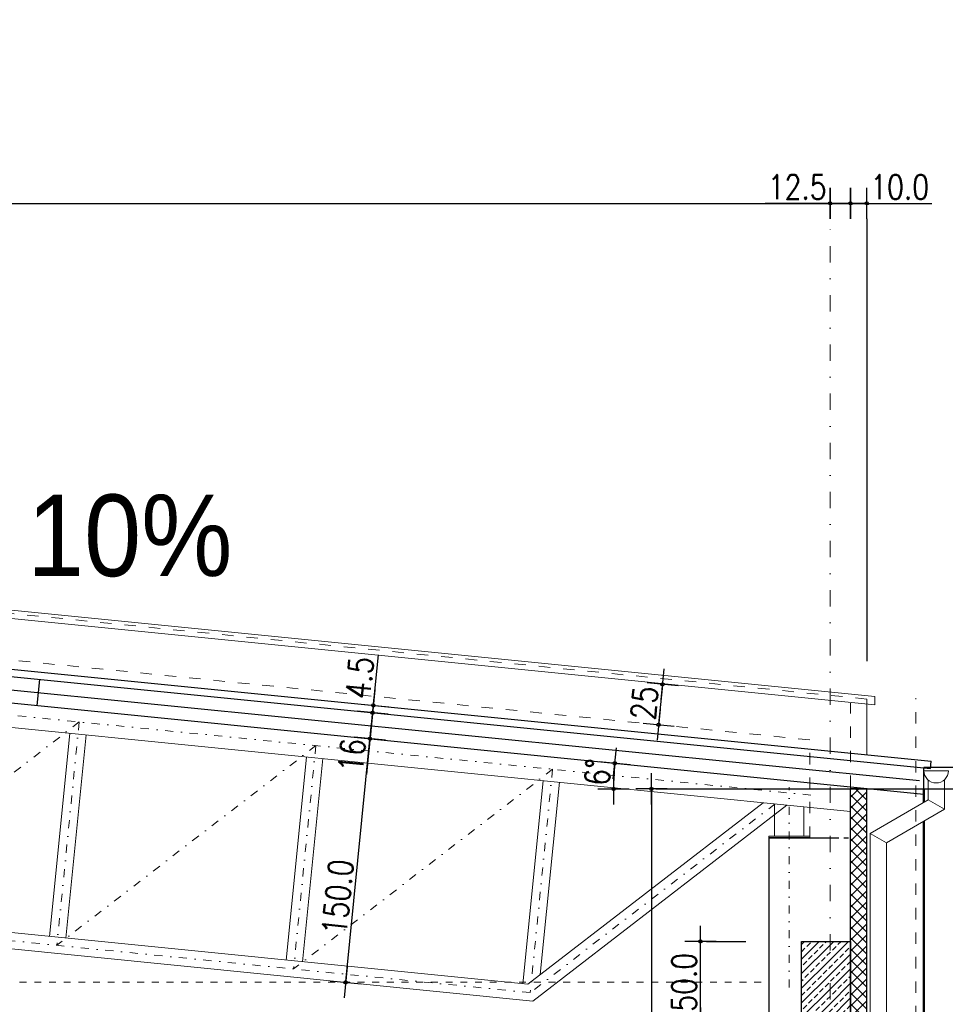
# Model space of a CAD drawing. Header units: millimetres. Extents: x 22865 to 60762, y -18816 to 15611.
# Tile 140 of 256: x 25747 to 26315, y 8562 to 9165. Entities that reach past the tile are written whole.
import ezdxf

# ---------------------------------------------------------------- set-up
doc = ezdxf.new("R2010")
doc.units = ezdxf.units.MM
for name, pattern in [('1_12', [3, 1, -1, 0, -1]), ('1_OTDI', [0]), ('DASHED', [15, 7, -8])]:
    doc.linetypes.add(name, pattern=pattern)
doc.layers.add('CIENKA', color=1, linetype='Continuous', lineweight=13)
doc.layers.add('projekt', color=6, linetype='Continuous', lineweight=9)
for name, color, linetype in [('KONCEPCJA-NAWIERZCHNIE', 252, 'Continuous'), ('ocieplenie-welna', 240, 'Continuous'), ('plyty warstwowe PIR', 200, 'Continuous'), ('RDZENIE', 3, 'Continuous'), ('WYMIARY', 6, 'Continuous')]:
    doc.layers.add(name, color=color, linetype=linetype)
doc.layers.add('OSIE SCIAN', color=151, linetype='Continuous', lineweight=18, plot=False)
doc.layers.add('sciany ppozarowe', color=10, linetype='Continuous', lineweight=18, plot=False)
doc.styles.add('1-100', font='simplex.shx', dxfattribs={"width": 0.8, "height": 15})
doc.styles.add('mod_1_500', font='arial.ttf', dxfattribs={"width": 0.9, "height": 1})
doc.linetypes.add('BATTING', pattern='A,0.0001,-0.1,[134,ltypeshp.shx,S=0.1,R=0,X=-0.1,Y=0],-0.2,[134,ltypeshp.shx,S=0.1,R=180,X=0.1,Y=0],-0.1', length=0.4001)
doc.dimstyles.new('1-100', dxfattribs={"dimscale": 0.5, "dimtxt": 100, "dimasz": 1, "dimexe": 0.18, "dimexo": 0.0625, "dimgap": 5, "dimtad": 1, "dimdec": 1, "dimzin": 0, "dimdsep": 46, "dimtxsty": '1-100', "dimblk1": 'K', "dimblk2": 'K', "dimsah": 1, "dimcen": 0.09, "dimse1": 1, "dimse2": 1, "dimadec": 0, "dimazin": 0, "dimtfac": 1, "dimtdec": 1, "dimtofl": 0, "dimtmove": 0, "dimatfit": 3, "dimldrblk": 'K', "dimfxl": 0, "dimtolj": 1, "dimtzin": 0, "dimarcsym": 0})
pattern_1 = [(45, (-16323.308, 120), (-4.4901281, 4.4901281), []), (45, (-16318.818, 120), (-4.4901281, 4.4901281), [3.175, -1.5875])]

# ---------------------------------------------------------------- blocks, each defined once
blk = doc.blocks.new('K')
for p, q in [((0, -19.1), (0, 19.1)), ((-19.1, 0), (19.1, 0))]:
    blk.add_line(p, q)
blk.add_circle((0, 0), 2.02)
blk = doc.blocks.new('*D486')
at = {"layer": 'WYMIARY', "color": 0, "lineweight": -2}
blk.add_line((26134.51, 8693.4), (26134.51, 8075.9), dxfattribs=at)
at = {"layer": 'WYMIARY', "color": 0, "linetype": 'ByBlock', "lineweight": -2, "xscale": 0.5, "yscale": 0.5, "zscale": 0.5}
for p, rotation in [((26134.51, 8693.9), 90), ((26134.51, 8075.4), 270)]:
    blk.add_blockref('K', p, dxfattribs=dict(at, rotation=rotation))
at = {"layer": 'WYMIARY', "color": 0, "ltscale": 0.2, "insert": (26124.51, 8384.65), "char_height": 15, "attachment_point": 5, "rotation": 90, "style": '1-100'}
blk.add_mtext('\\A1;618.5', dxfattribs=at)
blk = doc.blocks.new('*D494')
at = {"layer": 'WYMIARY', "color": 0, "lineweight": -2}
blk.add_line((25947.18, 8575.83), (25962.01, 8724.09), dxfattribs=at)
at = {"layer": 'WYMIARY', "color": 0, "linetype": 'ByBlock', "lineweight": -2, "xscale": 0.5, "yscale": 0.5, "zscale": 0.5}
for p, rotation in [((25962.06, 8724.59), 84.28940686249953), ((25947.13, 8575.33), 264.2894068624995)]:
    blk.add_blockref('K', p, dxfattribs=dict(at, rotation=rotation))
at = {"layer": 'WYMIARY', "color": 0, "ltscale": 0.2, "insert": (25942.31, 8627.59), "char_height": 15, "attachment_point": 5, "rotation": 84.28941, "style": '1-100'}
blk.add_mtext('\\A1;150.0', dxfattribs=at)
blk = doc.blocks.new('*D497')
at = {"layer": 'WYMIARY', "color": 0, "lineweight": -2}
blk.add_line((24454.43, 9052.55), (26243.43, 9052.55), dxfattribs=at)
at = {"layer": 'WYMIARY', "color": 0, "linetype": 'ByBlock', "lineweight": -2, "xscale": 0.5, "yscale": 0.5, "zscale": 0.5, "rotation": 180}
blk.add_blockref('K', (24453.93, 9052.55), dxfattribs=at)
at = {"layer": 'WYMIARY', "color": 0, "linetype": 'ByBlock', "lineweight": -2, "xscale": 0.5, "yscale": 0.5, "zscale": 0.5}
blk.add_blockref('K', (26243.93, 9052.55), dxfattribs=at)
at = {"layer": 'WYMIARY', "color": 0, "ltscale": 0.2, "insert": (25348.93, 9062.55), "char_height": 15, "attachment_point": 5, "style": '1-100'}
blk.add_mtext('\\A1;1790.0', dxfattribs=at)
blk = doc.blocks.new('*D500')
at = {"layer": 'WYMIARY', "color": 0, "lineweight": -2}
for p, q in [((26243.93, 9052.55), (26204.15, 9052.55)), ((26244.43, 9052.55), (26255.93, 9052.55))]:
    blk.add_line(p, q, dxfattribs=at)
at = {"layer": 'WYMIARY', "color": 0, "linetype": 'ByBlock', "lineweight": -2, "xscale": 0.5, "yscale": 0.5, "zscale": 0.5, "rotation": 180}
blk.add_blockref('K', (26243.93, 9052.55), dxfattribs=at)
at = {"layer": 'WYMIARY', "color": 0, "linetype": 'ByBlock', "lineweight": -2, "xscale": 0.5, "yscale": 0.5, "zscale": 0.5}
blk.add_blockref('K', (26256.43, 9052.55), dxfattribs=at)
at = {"layer": 'WYMIARY', "color": 0, "ltscale": 0.2, "insert": (26223.79, 9062.55), "char_height": 15, "attachment_point": 5, "style": '1-100'}
blk.add_mtext('\\A1;12.5', dxfattribs=at)
blk = doc.blocks.new('*D501')
at = {"layer": 'WYMIARY', "color": 0, "lineweight": -2}
for p, q in [((26265.93, 9052.55), (26256.93, 9052.55)), ((26266.43, 9052.55), (26306.22, 9052.55))]:
    blk.add_line(p, q, dxfattribs=at)
at = {"layer": 'WYMIARY', "color": 0, "linetype": 'ByBlock', "lineweight": -2, "xscale": 0.5, "yscale": 0.5, "zscale": 0.5, "rotation": 180}
blk.add_blockref('K', (26256.43, 9052.55), dxfattribs=at)
at = {"layer": 'WYMIARY', "color": 0, "linetype": 'ByBlock', "lineweight": -2, "xscale": 0.5, "yscale": 0.5, "zscale": 0.5}
blk.add_blockref('K', (26266.43, 9052.55), dxfattribs=at)
at = {"layer": 'WYMIARY', "color": 0, "ltscale": 0.2, "insert": (26286.58, 9062.55), "char_height": 15, "attachment_point": 5, "style": '1-100'}
blk.add_mtext('\\A1;10.0', dxfattribs=at)
blk = doc.blocks.new('*D544')
at = {"layer": 'WYMIARY', "color": 0, "lineweight": -2}
blk.add_line((26164.51, 8550.9), (26164.51, 8599.9), dxfattribs=at)
at = {"layer": 'WYMIARY', "color": 0, "linetype": 'ByBlock', "lineweight": -2, "xscale": 0.5, "yscale": 0.5, "zscale": 0.5}
for p, rotation in [((26164.51, 8600.4), 90), ((26164.51, 8550.4), 270)]:
    blk.add_blockref('K', p, dxfattribs=dict(at, rotation=rotation))
at = {"layer": 'WYMIARY', "color": 0, "ltscale": 0.2, "insert": (26154.51, 8575.4), "char_height": 15, "attachment_point": 5, "rotation": 90, "style": '1-100'}
blk.add_mtext('\\A1;50.0', dxfattribs=at)
blk = doc.blocks.new('*D547')
at = {"layer": 'WYMIARY', "color": 0, "lineweight": -2}
for p, q in [((25963.6, 8740.01), (25962.11, 8725.09)), ((25962.06, 8724.59), (25959.86, 8702.63))]:
    blk.add_line(p, q, dxfattribs=at)
at = {"layer": 'WYMIARY', "color": 0, "linetype": 'ByBlock', "lineweight": -2, "xscale": 0.5, "yscale": 0.5, "zscale": 0.5}
for p, rotation in [((25963.65, 8740.51), 84.28940686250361), ((25962.06, 8724.59), 264.2894068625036)]:
    blk.add_blockref('K', p, dxfattribs=dict(at, rotation=rotation))
at = {"layer": 'WYMIARY', "color": 0, "ltscale": 0.2, "insert": (25950.98, 8714.35), "char_height": 15, "attachment_point": 5, "rotation": 84.28941, "style": '1-100'}
blk.add_mtext('\\A1;16', dxfattribs=at)
blk = doc.blocks.new('*D548')
at = {"layer": 'WYMIARY', "color": 0, "lineweight": -2}
for p, q in [((25964.15, 8745.48), (25967.2, 8775.97)), ((25963.6, 8740.01), (25963.55, 8739.51))]:
    blk.add_line(p, q, dxfattribs=at)
at = {"layer": 'WYMIARY', "color": 0, "linetype": 'ByBlock', "lineweight": -2, "xscale": 0.5, "yscale": 0.5, "zscale": 0.5}
for p, rotation in [((25964.1, 8744.99), 264.2894068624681), ((25963.65, 8740.51), 84.2894068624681)]:
    blk.add_blockref('K', p, dxfattribs=dict(at, rotation=rotation))
at = {"layer": 'WYMIARY', "color": 0, "ltscale": 0.2, "insert": (25955.75, 8761.97), "char_height": 15, "attachment_point": 5, "rotation": 84.28941, "style": '1-100'}
blk.add_mtext('\\A1;4.5', dxfattribs=at)
blk = doc.blocks.new('*D943')
at = {"layer": 'WYMIARY', "color": 0, "lineweight": -2}
blk.add_line((26389.06, 8100.9), (26389.06, 8693.4), dxfattribs=at)
at = {"layer": 'WYMIARY', "color": 0, "linetype": 'ByBlock', "lineweight": -2, "xscale": 0.5, "yscale": 0.5, "zscale": 0.5}
for p, rotation in [((26389.06, 8693.9), 90), ((26389.06, 8100.4), 270)]:
    blk.add_blockref('K', p, dxfattribs=dict(at, rotation=rotation))
at = {"layer": 'WYMIARY', "color": 0, "ltscale": 0.2, "insert": (26379.06, 8397.15), "char_height": 15, "attachment_point": 5, "rotation": 90, "style": '1-100'}
blk.add_mtext('\\A1;593.5', dxfattribs=at)
blk = doc.blocks.new('*D1777')
at = {"layer": 'WYMIARY', "color": 0, "lineweight": -2}
blk.add_line((26141.27, 8757.42), (26138.9, 8733.66), dxfattribs=at)
at = {"layer": 'WYMIARY', "color": 0, "linetype": 'ByBlock', "lineweight": -2, "xscale": 0.5, "yscale": 0.5, "zscale": 0.5}
for p, rotation in [((26141.32, 8757.91), 84.28940686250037), ((26138.85, 8733.16), 264.2894068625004)]:
    blk.add_blockref('K', p, dxfattribs=dict(at, rotation=rotation))
at = {"layer": 'WYMIARY', "color": 0, "ltscale": 0.2, "insert": (26130.13, 8746.53), "char_height": 15, "attachment_point": 5, "rotation": 84.28941, "style": '1-100'}
blk.add_mtext('\\A1;25', dxfattribs=at)
blk = doc.blocks.new('*D2029')
at = {"layer": 'WYMIARY', "color": 0, "lineweight": -2}
blk.add_arc((26268.91, 8693.9), 157.64, 174.47113, 179.81827, dxfattribs=at)
at = {"layer": 'WYMIARY', "color": 0, "linetype": 'ByBlock', "lineweight": -2, "xscale": 0.5, "yscale": 0.5, "zscale": 0.5}
for p, rotation in [((26112.05, 8709.59), 84.3802706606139), ((26111.27, 8693.9), 269.9091362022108)]:
    blk.add_blockref('K', p, dxfattribs=dict(at, rotation=rotation))
at = {"layer": 'WYMIARY', "color": 0, "ltscale": 0.2, "insert": (26101.58, 8704.07), "char_height": 15, "attachment_point": 5, "rotation": 86.52431, "style": '1-100'}
blk.add_mtext('\\A1;6%%d', dxfattribs=at)
blk = doc.blocks.new('*D2030')
at = {"layer": 'projekt', "color": 0, "lineweight": -2, "ltscale": 0.2}
blk.add_line((27131.17, 11439.67), (23567.17, 11439.67), dxfattribs=at)
at = {"layer": 'projekt', "color": 0, "linetype": 'ByBlock', "lineweight": -2, "xscale": 0.5, "yscale": 0.5, "zscale": 0.5, "rotation": 180}
blk.add_blockref('K', (23566.67, 11439.67), dxfattribs=at)
at = {"layer": 'projekt', "color": 0, "linetype": 'ByBlock', "lineweight": -2, "xscale": 0.5, "yscale": 0.5, "zscale": 0.5}
blk.add_blockref('K', (27131.67, 11439.67), dxfattribs=at)
at = {"layer": 'projekt', "color": 0, "ltscale": 0.2, "insert": (25349.17, 11449.67), "char_height": 15, "attachment_point": 5, "style": '1-100'}
blk.add_mtext('\\A1;3565.0', dxfattribs=at)

msp = doc.modelspace()

# ---------------------------------------------------------------- hatches: boundary and pattern name
at = {"layer": 'plyty warstwowe PIR', "lineweight": -2, "transparency": 33554687}
h = msp.add_hatch(dxfattribs=at)
h.set_pattern_fill('ANSI37', color=9, scale=1.5, angle=90)
h.set_pattern_definition([(135, (-118435.002, -91631.154), (-3.36759605, -3.36759605), []), (225, (-118435.002, -91631.154), (3.36759605, -3.36759605), [])])
h.paths.add_polyline_path([(26256.43, 8693.9), (26256.43, 8425.4), (26266.43, 8425.4), (26266.43, 8693.9)])
at = {"layer": 'RDZENIE', "transparency": 33554687}
h = msp.add_hatch(dxfattribs=at)
h.set_pattern_fill('ANSI33', color=9)
h.set_pattern_definition(pattern_1)
h.paths.add_polyline_path([(26243.93, 8600.4), (26226.43, 8600.4), (26226.43, 8550.4), (26243.93, 8550.4)])
h = msp.add_hatch(dxfattribs=at)
h.set_pattern_fill('ANSI33', color=9)
h.set_pattern_definition(pattern_1)
h.paths.add_polyline_path([(26256.43, 8598.9), (26256.43, 8600.4), (26246.43, 8600.4), (26243.93, 8600.4), (26243.93, 8550.4), (26246.43, 8550.4), (26256.43, 8550.4)])

# ---------------------------------------------------------------- linework, layer by layer
at = {"layer": 'CIENKA', "color": 251, "linetype": 'DASHED'}
for p, q in [((26266.43, 8748.9), (24466.43, 8928.9)), ((26231.43, 8723.9), (25666.43, 8780.4)), ((26256.43, 8695.15), (26256.43, 8746.4)), ((26266.43, 8745.9), (26266.43, 8748.9)), ((26296.43, 8073.92), (26296.43, 8749.4)), ((26231.43, 8663.9), (26231.43, 8723.9))]:
    msp.add_line(p, q, dxfattribs=at)
at = {"layer": 'CIENKA', "color": 9}
for p, q in [((26256.43, 8680.08), (24466.43, 8859.08)), ((26271.43, 8750.4), (25642.68, 8813.28)), ((26271.43, 8745.4), (25642.18, 8808.32)), ((26266.43, 8714.75), (26266.43, 8745.9)), ((26271.43, 8745.4), (26271.43, 8750.4)), ((25778.21, 8727.9), (25765.77, 8603.52)), ((25788.16, 8726.9), (25775.72, 8602.52)), ((26058.77, 8574.22), (24612.72, 8718.82)), ((26061.73, 8563.87), (24607.78, 8709.27)), ((25923.21, 8713.4), (25910.77, 8589.02)), ((25933.16, 8712.4), (25920.72, 8588.02)), ((26068.21, 8698.9), (26055.77, 8574.52)), ((26078.16, 8697.9), (26066.38, 8580.08)), ((26256.43, 8680.08), (26256.43, 8695.15)), ((26203.03, 8685.42), (26058.77, 8574.22)), ((26217.53, 8683.97), (26061.73, 8563.87)), ((26209.93, 8664.9), (26209.93, 8684.73)), ((26227.93, 8664.9), (26227.93, 8682.93))]:
    msp.add_line(p, q, dxfattribs=at)
at = {"layer": 'CIENKA'}
msp.add_line((26316.43, 8704.98), (26301.43, 8704.98), dxfattribs=at)
at = {"layer": 'CIENKA', "color": 251}
for p, q in [((26303.93, 8699.39), (26303.93, 8687.14)), ((26313.93, 8699.39), (26313.93, 8681.37)), ((26268.43, 8666.64), (26303.93, 8687.14)), ((26313.93, 8681.37), (26303.93, 8687.14)), ((26278.43, 8660.87), (26313.93, 8681.37)), ((26268.43, 8075.4), (26268.43, 8666.64)), ((26278.43, 8660.87), (26268.43, 8666.64)), ((26278.43, 8075.4), (26278.43, 8660.87))]:
    msp.add_line(p, q, dxfattribs=at)
at = {"layer": 'CIENKA', "color": 251, "linetype": 'DASHED', "ltscale": 0.6}
msp.add_line((25666.43, 8575.4), (26206.43, 8575.4), dxfattribs=at)
at = {"layer": 'CIENKA', "color": 9}
msp.add_lwpolyline([(26231.43, 8663.9), (26206.43, 8663.9), (26206.43, 8664.9), (26231.43, 8664.9)], close=True, dxfattribs=at)
at = {"layer": 'CIENKA'}
msp.add_arc((26308.93, 8704.98), 7.5, 180, 0, dxfattribs=at)
at = {"layer": 'KONCEPCJA-NAWIERZCHNIE', "color": 2}
msp.add_line((25759.58, 8760.92), (25757.99, 8745), dxfattribs=at)
at = {"layer": 'ocieplenie-welna', "linetype": 'BATTING', "ltscale": 18}
msp.add_line((25635.46, 8765.29), (26298.66, 8698.97), dxfattribs=at)
at = {"layer": 'OSIE SCIAN', "linetype": '1_12', "lineweight": 15, "ltscale": 10}
msp.add_line((26243.93, 7872.53), (26243.93, 9042.99), dxfattribs=at)
at = {"layer": 'OSIE SCIAN', "color": 250, "linetype": '1_12', "lineweight": 15, "ltscale": 5}
for p, q in [((26232.18, 8690.04), (24467.18, 8866.54)), ((25783.93, 8734.86), (25625.25, 8612.55)), ((25783.93, 8734.86), (25770.25, 8598.05)), ((25928.93, 8720.36), (25770.25, 8598.05)), ((25928.93, 8720.36), (25915.25, 8583.55)), ((26060.25, 8569.05), (24610.25, 8714.05)), ((26073.93, 8705.86), (25915.25, 8583.55)), ((26073.93, 8705.86), (26060.25, 8569.05)), ((26218.93, 8572.21), (26218.93, 8694.86)), ((26210.28, 8684.69), (26060.25, 8569.05))]:
    msp.add_line(p, q, dxfattribs=at)
at = {"layer": 'plyty warstwowe PIR', "lineweight": -2}
for p, q in [((25636.7, 8777.73), (26305.95, 8710.8)), ((25636.25, 8773.25), (26305.5, 8706.32)), ((25634.66, 8757.33), (26301.43, 8690.65)), ((26305.5, 8706.32), (26305.95, 8710.8)), ((26301.43, 8690.65), (26301.43, 8706.73)), ((26256.43, 8425.4), (26256.43, 8693.9)), ((26266.43, 8693.9), (26256.43, 8693.9)), ((26256.43, 8693.9), (26266.43, 8693.9)), ((26266.43, 8100.4), (26266.43, 8693.9)), ((26256.43, 8100.4), (26256.43, 8668.5))]:
    msp.add_line(p, q, dxfattribs=at)
at = {"layer": 'projekt', "color": 9, "lineweight": 50}
for p, q in [((26301.43, 8685.7), (26301.43, 8694.15)), ((26301.43, 8073.7), (26301.43, 8674.15))]:
    msp.add_line(p, q, dxfattribs=at)
at = {"layer": 'RDZENIE', "color": 2}
for p, q in [((26206.43, 8663.9), (26206.43, 8481.8)), ((26231.43, 8663.9), (26206.43, 8663.9)), ((26206.43, 8663.9), (26246.43, 8663.9))]:
    msp.add_line(p, q, dxfattribs=at)
at = {"layer": 'RDZENIE', "color": 2, "linetype": 'DASHED', "ltscale": 0.4}
msp.add_line((26246.43, 8663.9), (26256.43, 8663.9), dxfattribs=at)
at = {"layer": 'RDZENIE'}
msp.add_lwpolyline([(26226.43, 8600.4), (26256.43, 8600.4), (26256.43, 8550.4), (26226.43, 8550.4)], close=True, dxfattribs=at)
at = {"layer": 'sciany ppozarowe', "color": 251, "linetype": '1_OTDI', "lineweight": 15, "ltscale": 0.02}
msp.add_line((26206.43, 8663.9), (26231.43, 8663.9), dxfattribs=at)
at = {"layer": 'WYMIARY'}
for p, q in [((26266.43, 9042.99), (26266.43, 8772.01)), ((26414.51, 8706.9), (26301.46, 8706.9)), ((26137.28, 8693.9), (26256.43, 8693.9)), ((26266.43, 8693.9), (26379.51, 8693.9)), ((26168.29, 8600.4), (26192.25, 8600.4))]:
    msp.add_line(p, q, dxfattribs=at)

# ---------------------------------------------------------------- texts
at = {"layer": 'WYMIARY', "lineweight": 15, "ltscale": 0.02, "insert": (25751.97, 8874.18), "char_height": 50, "width": 81.4852, "attachment_point": 1, "style": 'mod_1_500'}
msp.add_mtext('10%', dxfattribs=at)

# ---------------------------------------------------------------- dimensions: what is measured, and where the dimension line sits
at = {"layer": 'projekt', "color": 5, "ltscale": 0.2}
dim = msp.add_linear_dim(base=(23566.67, 11439.67), p1=(27131.67, 6344.06), p2=(23566.67, 6344.06), dimstyle='1-100', dxfattribs=at)
dim.commit()
dim.dimension.update_dxf_attribs({"geometry": '*D2030', "text_midpoint": (25349.17, 11449.67)})
at = {"layer": 'WYMIARY'}
dim = msp.add_linear_dim(base=(26243.93, 9052.55), p1=(24453.93, 9030.2), p2=(26243.93, 9030.2), dimstyle='1-100', override={"dimtxsty": '1-100', "dimldrblk": 'K'}, dxfattribs=at)
dim.commit()
dim.dimension.update_dxf_attribs({"geometry": '*D497', "text_midpoint": (25348.93, 9062.55)})
for p1, p2, picture, middle in [((26243.93, 8298.75), (26256.43, 8298.75), '*D500', (26223.79, 9052.55)), ((26266.43, 8646.82), (26256.43, 8647.3), '*D501', (26286.58, 9052.55))]:
    dim = msp.add_linear_dim(base=(26256.43, 9052.55), p1=p1, p2=p2, dimstyle='1-100', override={"dimtxsty": '1-100', "dimldrblk": 'K'}, dxfattribs=at)
    dim.commit()
    dim.dimension.update_dxf_attribs({"geometry": picture, "text_midpoint": middle, "dimtype": 160})
for p1, p2, distance, override, picture, middle in [((25970.88, 8739.79), (25971.33, 8744.26), 7.26, {"dimtxsty": '1-100', "dimldrblk": 'K'}, '*D548', (25955.75, 8761.97)), ((26143.51, 8757.69), (26141.03, 8732.94), -2.2, {"dimdec": 0, "dimtxsty": '1-100', "dimldrblk": 'K'}, '*D1777', (26130.13, 8746.53)), ((25970.88, 8739.79), (25969.29, 8723.87), -7.26, {"dimdec": 0, "dimtxsty": '1-100', "dimldrblk": 'K'}, '*D547', (25950.98, 8714.35))]:
    dim = msp.add_aligned_dim(p1=p1, p2=p2, distance=distance, dimstyle='1-100', override=override, dxfattribs=at)
    dim.commit()
    dim.dimension.update_dxf_attribs({"geometry": picture, "text_midpoint": middle})
dim = msp.add_angular_dim_2l(base=(26111.36, 8699.14), line1=((25634.66, 8757.33), (26301.43, 8690.65)), line2=((26137.28, 8693.9), (26256.43, 8693.9)), dimstyle='1-100', override={"dimdec": 0, "dimtxsty": '1-100', "dimldrblk": 'K'}, dxfattribs=at)
dim.commit()
dim.dimension.update_dxf_attribs({"geometry": '*D2029', "text_midpoint": (26111.56, 8703.46), "dimtype": 162})
dim = msp.add_linear_dim(base=(25962.06, 8724.59), p1=(25944.73, 8575.57), p2=(25959.65, 8724.83), angle=84.28941, dimstyle='1-100', override={"dimtxsty": '1-100', "dimldrblk": 'K'}, dxfattribs=at)
dim.commit()
dim.dimension.update_dxf_attribs({"geometry": '*D494', "text_midpoint": (25952.26, 8626.59), "dimtype": 161})
for base, p1, p2, picture, middle in [((26134.51, 8075.4), (26169.07, 8693.9), (26136.24, 8075.4), '*D486', (26124.51, 8384.65)), ((26389.06, 8693.9), (26301.43, 8100.4), (26301.43, 8693.9), '*D943', (26379.06, 8397.15))]:
    dim = msp.add_linear_dim(base=base, p1=p1, p2=p2, angle=90, dimstyle='1-100', override={"dimtxsty": '1-100', "dimldrblk": 'K'}, dxfattribs=at)
    dim.commit()
    dim.dimension.update_dxf_attribs({"geometry": picture, "text_midpoint": middle})
dim = msp.add_linear_dim(base=(26164.51, 8600.4), p1=(26174.07, 8550.4), p2=(26174.07, 8600.4), angle=90, dimstyle='1-100', dxfattribs=at)
dim.commit()
dim.dimension.update_dxf_attribs({"geometry": '*D544', "text_midpoint": (26154.51, 8575.4)})

doc.saveas('drawing.dxf')
